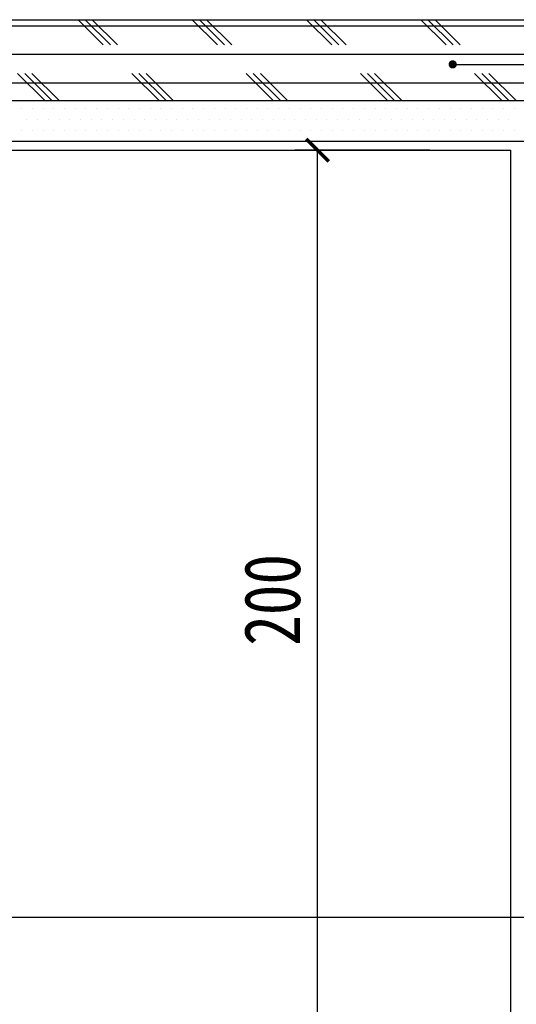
# Model space of a CAD drawing. Header units: millimetres. Extents: x -53 to 3023, y -53 to 2153.
# Tile 50 of 52: x 2154 to 2264, y 1619 to 1838. Entities that reach past the tile are written whole.
import ezdxf

# ---------------------------------------------------------------- set-up
doc = ezdxf.new("R2010")
doc.units = ezdxf.units.MM
doc.header["$LTSCALE"] = 5
doc.layers.get('Defpoints').update_dxf_attribs({"color": 8})
for name, color, linetype in [('A-建筑-拆墙', 251, 'Continuous'), ('E-尺寸标注', 9, 'Continuous'), ('Q-立面-填充', 251, 'Continuous'), ('Q-立面-完成面造型线', 6, 'Continuous'), ('Q-立面-次粗线', 31, 'Continuous')]:
    doc.layers.add(name, color=color, linetype=linetype)
doc.styles.add('CCD_DIM', font='SimSun.ttf', dxfattribs={"width": 0.8})
doc.styles.get("Standard").update_dxf_attribs({"font": 'SimSun.ttf'})
doc.dimstyles.new('1', dxfattribs={"dimscale": 0, "dimtxt": 2.5, "dimasz": 1.5, "dimexe": 1, "dimexo": 0, "dimgap": 0.3, "dimtad": 1, "dimdec": 0, "dimzin": 0, "dimdsep": 46, "dimtxsty": 'Standard', "dimblk": 'ARCHTICK', "dimcen": 0.09, "dimclrd": 8, "dimclre": 8, "dimclrt": 4, "dimadec": 0, "dimazin": 0, "dimtfac": 1, "dimtdec": 0, "dimtix": 1, "dimtofl": 0, "dimtmove": 2, "dimatfit": 3, "dimldrblk": 'DOTSMALL', "dimfxl": 5, "dimfxlon": 1, "dimtolj": 1, "dimtzin": 0, "dimarcsym": 0})
doc.dimstyles.get("Standard").update_dxf_attribs({"dimtxt": 0.18, "dimasz": 0.18, "dimexe": 0.18, "dimexo": 0.0625, "dimgap": 0.09, "dimtad": 0, "dimtih": 1, "dimtoh": 1, "dimdec": 4, "dimzin": 0, "dimdsep": 46, "dimtxsty": 'Standard', "dimcen": 0.09, "dimadec": 0, "dimazin": 0, "dimtfac": 1, "dimtdec": 4, "dimtofl": 0, "dimtmove": 0, "dimatfit": 3, "dimfxl": 1, "dimtolj": 1, "dimtzin": 0, "dimarcsym": 0})

# ---------------------------------------------------------------- blocks, each defined once
blk = doc.blocks.new('_ArchTick')
at = {"color": 0, "linetype": 'ByBlock', "const_width": 0.15}
blk.add_lwpolyline([(-0.5, -0.5), (0.5, 0.5)], dxfattribs=at)
blk = doc.blocks.new('*D138')
at = {"layer": 'Defpoints', "color": 0, "ltscale": 0.1999999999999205, "transparency": 16777216}
for p in [(-534947.6158871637, 505400.218391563), (-534939.0248296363, 505400.218391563), (-534939.0248296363, 505360.218391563)]:
    blk.add_point(p, dxfattribs=at)
at = {"layer": 'E-尺寸标注', "color": 44, "lineweight": -2, "ltscale": 0.1999999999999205, "transparency": 16777216}
for p, q in [((-534942.6158871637, 505400.218391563), (-534948.6158871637, 505400.218391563)), ((-534947.6158871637, 505360.218391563), (-534947.6158871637, 505400.218391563)), ((-534942.6158871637, 505360.218391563), (-534948.6158871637, 505360.218391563))]:
    blk.add_line(p, q, dxfattribs=at)
for p, rotation in [((-534947.6158871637, 505400.218391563), 90), ((-534947.6158871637, 505360.218391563), 270)]:
    blk.add_blockref('_ArchTick', p, dxfattribs=dict(at, rotation=rotation))
at = {"layer": 'E-尺寸标注', "color": 50, "ltscale": 0.1999999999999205, "transparency": 16777216, "insert": (-534949.6158871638, 505380.2183915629), "char_height": 2.5, "attachment_point": 5, "rotation": 90, "style": 'CCD_DIM'}
blk.add_mtext('\\A1;200', dxfattribs=at)
blk = doc.blocks.new('HBA_Leader_Dot')
at = {"color": 0, "linetype": 'ByBlock'}
blk.add_line((-5, 0), (-10, 0), dxfattribs=at)
at = {"color": 0, "linetype": 'ByBlock', "const_width": 5}
blk.add_lwpolyline([(-2.5, 0, 1), (2.5, 0, 1)], format="xyb", close=True, dxfattribs=at)
blk = doc.blocks.new('0')
at = {"layer": 'Q-立面-填充', "ltscale": 0.1999999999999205}
h = blk.add_hatch(dxfattribs=at)
h.set_pattern_fill('CORK', color=256, scale=2, style=0)
h.set_pattern_definition([(0, (-535021.2248296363, 505362.418391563), (0, 1.269999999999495), []), (135, (-535020.5898296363, 505361.783391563), (-2.540001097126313, -2.540001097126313), [1.796051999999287, -1.796051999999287]), (135, (-535020.2723296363, 505361.783391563), (-2.540001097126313, -2.540001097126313), [1.796051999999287, -1.796051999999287]), (135, (-535019.9548296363, 505361.783391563), (-2.540001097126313, -2.540001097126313), [1.796051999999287, -1.796051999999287])])
h.paths.add_polyline_path([(-534984.8248296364, 505366.018391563), (-535019.0248296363, 505366.018391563), (-535021.2248296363, 505366.018391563), (-535021.2248296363, 505362.418391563), (-534984.8248296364, 505362.418391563)])
h.paths.add_polyline_path([(-534929.0248296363, 505406.018391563), (-535021.2248296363, 505406.018391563), (-535021.2248296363, 505402.418391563), (-534929.0248296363, 505402.4183915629)])
h.paths.add_polyline_path([(-534929.0248296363, 505366.018391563), (-534936.8248296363, 505366.018391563), (-534936.8248296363, 505362.418391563), (-534929.0248296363, 505362.418391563)])
at = {"layer": 'Q-立面-完成面造型线', "ltscale": 0.1999999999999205}
for p in [(-535019.0248296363, 505400.218391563, 1.378868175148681), (-534939.0248296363, 505360.218391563, 1.378868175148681)]:
    blk.add_line(p, (-534939.0248296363, 505400.218391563, 1.378868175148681), dxfattribs=at)
at = {"layer": 'Q-立面-次粗线', "ltscale": 0.1999999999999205}
for p, q in [((-535024.8248296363, 505406.018391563, 1.378868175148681), (-534929.0248296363, 505406.018391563, 1.378868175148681)), ((-535021.2248296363, 505402.418391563, 1.378868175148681), (-534929.0248296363, 505402.418391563, 1.378868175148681)), ((-534960.7694150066, 505402.0521415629, 1.378868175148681), (-534960.7694150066, 505402.0521415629, 1.378868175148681)), ((-534960.2931650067, 505402.0521415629, 1.378868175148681), (-534960.2931650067, 505402.0521415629, 1.378868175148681)), ((-534959.8169150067, 505402.0521415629, 1.378868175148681), (-534959.8169150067, 505402.0521415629, 1.378868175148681)), ((-534959.3406650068, 505402.0521415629, 1.378868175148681), (-534959.3406650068, 505402.0521415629, 1.378868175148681)), ((-534958.8644150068, 505402.0521415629, 1.378868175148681), (-534958.8644150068, 505402.0521415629, 1.378868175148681)), ((-534958.3881650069, 505402.0521415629, 1.378868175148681), (-534958.3881650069, 505402.0521415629, 1.378868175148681)), ((-534957.9119150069, 505402.0521415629, 1.378868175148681), (-534957.9119150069, 505402.0521415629, 1.378868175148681)), ((-534957.435665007, 505402.0521415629, 1.378868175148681), (-534957.435665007, 505402.0521415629, 1.378868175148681)), ((-534956.959415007, 505402.0521415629, 1.378868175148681), (-534956.959415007, 505402.0521415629, 1.378868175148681)), ((-534956.4831650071, 505402.0521415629, 1.378868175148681), (-534956.4831650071, 505402.0521415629, 1.378868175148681)), ((-534956.0069150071, 505402.0521415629, 1.378868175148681), (-534956.0069150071, 505402.0521415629, 1.378868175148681)), ((-534955.5306650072, 505402.0521415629, 1.378868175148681), (-534955.5306650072, 505402.0521415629, 1.378868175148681)), ((-534955.0544150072, 505402.0521415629, 1.378868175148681), (-534955.0544150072, 505402.0521415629, 1.378868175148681)), ((-534954.5781650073, 505402.0521415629, 1.378868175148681), (-534954.5781650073, 505402.0521415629, 1.378868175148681)), ((-534954.1019150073, 505402.0521415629, 1.378868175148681), (-534954.1019150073, 505402.0521415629, 1.378868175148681)), ((-534953.6256650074, 505402.0521415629, 1.378868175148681), (-534953.6256650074, 505402.0521415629, 1.378868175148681)), ((-534953.1494150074, 505402.0521415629, 1.378868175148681), (-534953.1494150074, 505402.0521415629, 1.378868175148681)), ((-534952.6731650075, 505402.0521415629, 1.378868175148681), (-534952.6731650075, 505402.0521415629, 1.378868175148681)), ((-534952.1969150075, 505402.0521415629, 1.378868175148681), (-534952.1969150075, 505402.0521415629, 1.378868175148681)), ((-534951.7206650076, 505402.0521415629, 1.378868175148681), (-534951.7206650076, 505402.0521415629, 1.378868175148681)), ((-534951.2444150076, 505402.0521415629, 1.378868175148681), (-534951.2444150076, 505402.0521415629, 1.378868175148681)), ((-534950.7681650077, 505402.0521415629, 1.378868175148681), (-534950.7681650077, 505402.0521415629, 1.378868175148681)), ((-534950.2919150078, 505402.0521415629, 1.378868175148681), (-534950.2919150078, 505402.0521415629, 1.378868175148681)), ((-534949.8156650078, 505402.0521415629, 1.378868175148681), (-534949.8156650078, 505402.0521415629, 1.378868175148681)), ((-534949.3394150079, 505402.0521415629, 1.378868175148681), (-534949.3394150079, 505402.0521415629, 1.378868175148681)), ((-534948.8631650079, 505402.0521415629, 1.378868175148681), (-534948.8631650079, 505402.0521415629, 1.378868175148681)), ((-534948.386915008, 505402.0521415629, 1.378868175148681), (-534948.386915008, 505402.0521415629, 1.378868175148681)), ((-534947.910665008, 505402.0521415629, 1.378868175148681), (-534947.910665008, 505402.0521415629, 1.378868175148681)), ((-534947.434415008, 505402.0521415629, 1.378868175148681), (-534947.434415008, 505402.0521415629, 1.378868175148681)), ((-534946.9581650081, 505402.0521415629, 1.378868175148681), (-534946.9581650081, 505402.0521415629, 1.378868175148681)), ((-534946.4819150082, 505402.0521415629, 1.378868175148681), (-534946.4819150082, 505402.0521415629, 1.378868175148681)), ((-534946.0056650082, 505402.0521415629, 1.378868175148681), (-534946.0056650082, 505402.0521415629, 1.378868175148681)), ((-534945.5294150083, 505402.0521415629, 1.378868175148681), (-534945.5294150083, 505402.0521415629, 1.378868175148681)), ((-534945.0531650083, 505402.0521415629, 1.378868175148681), (-534945.0531650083, 505402.0521415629, 1.378868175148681)), ((-534944.5769150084, 505402.0521415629, 1.378868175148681), (-534944.5769150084, 505402.0521415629, 1.378868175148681)), ((-534944.1006650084, 505402.0521415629, 1.378868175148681), (-534944.1006650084, 505402.0521415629, 1.378868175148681)), ((-534943.6244150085, 505402.0521415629, 1.378868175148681), (-534943.6244150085, 505402.0521415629, 1.378868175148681)), ((-534943.1481650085, 505402.0521415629, 1.378868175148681), (-534943.1481650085, 505402.0521415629, 1.378868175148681)), ((-534942.6719150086, 505402.0521415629, 1.378868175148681), (-534942.6719150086, 505402.0521415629, 1.378868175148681)), ((-534942.1956650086, 505402.0521415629, 1.378868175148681), (-534942.1956650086, 505402.0521415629, 1.378868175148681)), ((-534941.7194150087, 505402.0521415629, 1.378868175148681), (-534941.7194150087, 505402.0521415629, 1.378868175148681)), ((-534941.2431650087, 505402.0521415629, 1.378868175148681), (-534941.2431650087, 505402.0521415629, 1.378868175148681)), ((-534940.7669150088, 505402.0521415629, 1.378868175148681), (-534940.7669150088, 505402.0521415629, 1.378868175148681)), ((-534940.2906650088, 505402.0521415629, 1.378868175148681), (-534940.2906650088, 505402.0521415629, 1.378868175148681)), ((-534939.8144150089, 505402.0521415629, 1.378868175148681), (-534939.8144150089, 505402.0521415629, 1.378868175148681)), ((-534939.3381650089, 505402.0521415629, 1.378868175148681), (-534939.3381650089, 505402.0521415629, 1.378868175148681)), ((-534938.861915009, 505402.0521415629, 1.378868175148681), (-534938.861915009, 505402.0521415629, 1.378868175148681)), ((-534960.5312900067, 505401.5758915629, 1.378868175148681), (-534960.5312900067, 505401.5758915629, 1.378868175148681)), ((-534960.0550400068, 505401.5758915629, 1.378868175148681), (-534960.0550400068, 505401.5758915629, 1.378868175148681)), ((-534959.5787900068, 505401.5758915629, 1.378868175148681), (-534959.5787900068, 505401.5758915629, 1.378868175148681)), ((-534959.1025400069, 505401.5758915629, 1.378868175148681), (-534959.1025400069, 505401.5758915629, 1.378868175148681)), ((-534958.6262900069, 505401.5758915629, 1.378868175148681), (-534958.6262900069, 505401.5758915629, 1.378868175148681)), ((-534958.150040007, 505401.5758915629, 1.378868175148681), (-534958.150040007, 505401.5758915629, 1.378868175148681)), ((-534957.673790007, 505401.5758915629, 1.378868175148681), (-534957.673790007, 505401.5758915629, 1.378868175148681)), ((-534957.1975400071, 505401.5758915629, 1.378868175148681), (-534957.1975400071, 505401.5758915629, 1.378868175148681)), ((-534956.7212900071, 505401.5758915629, 1.378868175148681), (-534956.7212900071, 505401.5758915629, 1.378868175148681)), ((-534956.2450400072, 505401.5758915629, 1.378868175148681), (-534956.2450400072, 505401.5758915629, 1.378868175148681)), ((-534955.7687900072, 505401.5758915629, 1.378868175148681), (-534955.7687900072, 505401.5758915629, 1.378868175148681)), ((-534955.2925400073, 505401.5758915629, 1.378868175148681), (-534955.2925400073, 505401.5758915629, 1.378868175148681)), ((-534954.8162900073, 505401.5758915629, 1.378868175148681), (-534954.8162900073, 505401.5758915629, 1.378868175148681)), ((-534954.3400400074, 505401.5758915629, 1.378868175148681), (-534954.3400400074, 505401.5758915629, 1.378868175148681)), ((-534953.8637900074, 505401.5758915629, 1.378868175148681), (-534953.8637900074, 505401.5758915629, 1.378868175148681)), ((-534953.3875400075, 505401.5758915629, 1.378868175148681), (-534953.3875400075, 505401.5758915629, 1.378868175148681)), ((-534952.9112900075, 505401.5758915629, 1.378868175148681), (-534952.9112900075, 505401.5758915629, 1.378868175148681)), ((-534952.4350400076, 505401.5758915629, 1.378868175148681), (-534952.4350400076, 505401.5758915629, 1.378868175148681)), ((-534951.9587900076, 505401.5758915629, 1.378868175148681), (-534951.9587900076, 505401.5758915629, 1.378868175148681)), ((-534951.4825400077, 505401.5758915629, 1.378868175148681), (-534951.4825400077, 505401.5758915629, 1.378868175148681)), ((-534951.0062900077, 505401.5758915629, 1.378868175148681), (-534951.0062900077, 505401.5758915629, 1.378868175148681)), ((-534950.5300400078, 505401.5758915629, 1.378868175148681), (-534950.5300400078, 505401.5758915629, 1.378868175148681)), ((-534950.0537900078, 505401.5758915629, 1.378868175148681), (-534950.0537900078, 505401.5758915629, 1.378868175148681)), ((-534949.5775400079, 505401.5758915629, 1.378868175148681), (-534949.5775400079, 505401.5758915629, 1.378868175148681)), ((-534949.1012900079, 505401.5758915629, 1.378868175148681), (-534949.1012900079, 505401.5758915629, 1.378868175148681)), ((-534948.625040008, 505401.5758915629, 1.378868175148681), (-534948.625040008, 505401.5758915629, 1.378868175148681)), ((-534948.148790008, 505401.5758915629, 1.378868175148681), (-534948.148790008, 505401.5758915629, 1.378868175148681)), ((-534947.6725400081, 505401.5758915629, 1.378868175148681), (-534947.6725400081, 505401.5758915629, 1.378868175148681)), ((-534947.1962900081, 505401.5758915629, 1.378868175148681), (-534947.1962900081, 505401.5758915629, 1.378868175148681)), ((-534946.7200400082, 505401.5758915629, 1.378868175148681), (-534946.7200400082, 505401.5758915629, 1.378868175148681)), ((-534946.2437900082, 505401.5758915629, 1.378868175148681), (-534946.2437900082, 505401.5758915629, 1.378868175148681)), ((-534945.7675400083, 505401.5758915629, 1.378868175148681), (-534945.7675400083, 505401.5758915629, 1.378868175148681)), ((-534945.2912900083, 505401.5758915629, 1.378868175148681), (-534945.2912900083, 505401.5758915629, 1.378868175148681)), ((-534944.8150400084, 505401.5758915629, 1.378868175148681), (-534944.8150400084, 505401.5758915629, 1.378868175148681)), ((-534944.3387900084, 505401.5758915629, 1.378868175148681), (-534944.3387900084, 505401.5758915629, 1.378868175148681)), ((-534943.8625400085, 505401.5758915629, 1.378868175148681), (-534943.8625400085, 505401.5758915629, 1.378868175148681)), ((-534943.3862900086, 505401.5758915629, 1.378868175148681), (-534943.3862900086, 505401.5758915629, 1.378868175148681)), ((-534942.9100400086, 505401.5758915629, 1.378868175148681), (-534942.9100400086, 505401.5758915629, 1.378868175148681)), ((-534942.4337900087, 505401.5758915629, 1.378868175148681), (-534942.4337900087, 505401.5758915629, 1.378868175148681)), ((-534941.9575400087, 505401.5758915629, 1.378868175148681), (-534941.9575400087, 505401.5758915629, 1.378868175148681)), ((-534941.4812900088, 505401.5758915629, 1.378868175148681), (-534941.4812900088, 505401.5758915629, 1.378868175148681)), ((-534941.0050400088, 505401.5758915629, 1.378868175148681), (-534941.0050400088, 505401.5758915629, 1.378868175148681)), ((-534940.5287900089, 505401.5758915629, 1.378868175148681), (-534940.5287900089, 505401.5758915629, 1.378868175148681)), ((-534940.0525400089, 505401.5758915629, 1.378868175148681), (-534940.0525400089, 505401.5758915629, 1.378868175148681)), ((-534939.576290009, 505401.5758915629, 1.378868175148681), (-534939.576290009, 505401.5758915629, 1.378868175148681)), ((-534939.100040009, 505401.5758915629, 1.378868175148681), (-534939.100040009, 505401.5758915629, 1.378868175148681)), ((-534960.7694150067, 505401.099641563, 1.378868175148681), (-534960.7694150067, 505401.099641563, 1.378868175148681)), ((-534960.2931650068, 505401.099641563, 1.378868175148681), (-534960.2931650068, 505401.099641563, 1.378868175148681)), ((-534959.8169150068, 505401.099641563, 1.378868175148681), (-534959.8169150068, 505401.099641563, 1.378868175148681)), ((-534959.3406650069, 505401.099641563, 1.378868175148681), (-534959.3406650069, 505401.099641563, 1.378868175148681)), ((-534958.864415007, 505401.099641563, 1.378868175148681), (-534958.864415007, 505401.099641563, 1.378868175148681)), ((-534958.388165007, 505401.099641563, 1.378868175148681), (-534958.388165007, 505401.099641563, 1.378868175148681)), ((-534957.911915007, 505401.099641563, 1.378868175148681), (-534957.911915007, 505401.099641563, 1.378868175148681)), ((-534957.4356650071, 505401.099641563, 1.378868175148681), (-534957.4356650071, 505401.099641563, 1.378868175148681)), ((-534956.9594150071, 505401.099641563, 1.378868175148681), (-534956.9594150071, 505401.099641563, 1.378868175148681)), ((-534956.4831650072, 505401.099641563, 1.378868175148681), (-534956.4831650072, 505401.099641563, 1.378868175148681)), ((-534956.0069150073, 505401.099641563, 1.378868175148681), (-534956.0069150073, 505401.099641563, 1.378868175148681)), ((-534955.5306650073, 505401.099641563, 1.378868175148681), (-534955.5306650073, 505401.099641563, 1.378868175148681)), ((-534955.0544150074, 505401.099641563, 1.378868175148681), (-534955.0544150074, 505401.099641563, 1.378868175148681)), ((-534954.5781650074, 505401.099641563, 1.378868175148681), (-534954.5781650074, 505401.099641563, 1.378868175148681)), ((-534954.1019150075, 505401.099641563, 1.378868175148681), (-534954.1019150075, 505401.099641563, 1.378868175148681)), ((-534953.6256650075, 505401.099641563, 1.378868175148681), (-534953.6256650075, 505401.099641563, 1.378868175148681)), ((-534953.1494150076, 505401.099641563, 1.378868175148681), (-534953.1494150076, 505401.099641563, 1.378868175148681)), ((-534952.6731650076, 505401.099641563, 1.378868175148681), (-534952.6731650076, 505401.099641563, 1.378868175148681)), ((-534952.1969150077, 505401.099641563, 1.378868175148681), (-534952.1969150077, 505401.099641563, 1.378868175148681)), ((-534951.7206650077, 505401.099641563, 1.378868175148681), (-534951.7206650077, 505401.099641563, 1.378868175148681)), ((-534951.2444150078, 505401.099641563, 1.378868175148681), (-534951.2444150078, 505401.099641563, 1.378868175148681)), ((-534950.7681650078, 505401.099641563, 1.378868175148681), (-534950.7681650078, 505401.099641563, 1.378868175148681)), ((-534950.2919150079, 505401.099641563, 1.378868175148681), (-534950.2919150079, 505401.099641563, 1.378868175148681)), ((-534949.8156650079, 505401.099641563, 1.378868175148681), (-534949.8156650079, 505401.099641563, 1.378868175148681)), ((-534949.339415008, 505401.099641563, 1.378868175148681), (-534949.339415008, 505401.099641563, 1.378868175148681)), ((-534948.863165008, 505401.099641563, 1.378868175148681), (-534948.863165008, 505401.099641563, 1.378868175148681)), ((-534948.3869150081, 505401.099641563, 1.378868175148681), (-534948.3869150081, 505401.099641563, 1.378868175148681)), ((-534947.9106650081, 505401.099641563, 1.378868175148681), (-534947.9106650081, 505401.099641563, 1.378868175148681)), ((-534947.4344150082, 505401.099641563, 1.378868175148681), (-534947.4344150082, 505401.099641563, 1.378868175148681)), ((-534946.9581650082, 505401.099641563, 1.378868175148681), (-534946.9581650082, 505401.099641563, 1.378868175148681)), ((-534946.4819150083, 505401.099641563, 1.378868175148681), (-534946.4819150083, 505401.099641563, 1.378868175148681)), ((-534946.0056650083, 505401.099641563, 1.378868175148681), (-534946.0056650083, 505401.099641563, 1.378868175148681)), ((-534945.5294150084, 505401.099641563, 1.378868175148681), (-534945.5294150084, 505401.099641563, 1.378868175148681)), ((-534945.0531650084, 505401.099641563, 1.378868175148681), (-534945.0531650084, 505401.099641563, 1.378868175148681)), ((-534944.5769150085, 505401.099641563, 1.378868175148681), (-534944.5769150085, 505401.099641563, 1.378868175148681)), ((-534944.1006650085, 505401.099641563, 1.378868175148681), (-534944.1006650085, 505401.099641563, 1.378868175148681)), ((-534943.6244150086, 505401.099641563, 1.378868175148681), (-534943.6244150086, 505401.099641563, 1.378868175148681)), ((-534943.1481650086, 505401.099641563, 1.378868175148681), (-534943.1481650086, 505401.099641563, 1.378868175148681)), ((-534942.6719150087, 505401.099641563, 1.378868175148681), (-534942.6719150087, 505401.099641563, 1.378868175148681)), ((-534942.1956650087, 505401.099641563, 1.378868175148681), (-534942.1956650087, 505401.099641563, 1.378868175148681)), ((-534941.7194150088, 505401.099641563, 1.378868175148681), (-534941.7194150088, 505401.099641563, 1.378868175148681)), ((-534941.2431650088, 505401.099641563, 1.378868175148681), (-534941.2431650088, 505401.099641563, 1.378868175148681)), ((-534940.7669150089, 505401.099641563, 1.378868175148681), (-534940.7669150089, 505401.099641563, 1.378868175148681)), ((-534940.290665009, 505401.099641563, 1.378868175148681), (-534940.290665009, 505401.099641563, 1.378868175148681)), ((-534939.814415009, 505401.099641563, 1.378868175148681), (-534939.814415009, 505401.099641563, 1.378868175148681)), ((-534939.338165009, 505401.099641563, 1.378868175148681), (-534939.338165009, 505401.099641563, 1.378868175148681)), ((-534938.8619150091, 505401.099641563, 1.378868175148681), (-534938.8619150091, 505401.099641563, 1.378868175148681)), ((-535019.4248296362, 505400.618391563, 1.378868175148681), (-534936.8248296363, 505400.618391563, 1.378868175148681)), ((-534960.5312900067, 505400.623391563, 1.378868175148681), (-534960.5312900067, 505400.623391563, 1.378868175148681)), ((-534960.0550400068, 505400.623391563, 1.378868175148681), (-534960.0550400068, 505400.623391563, 1.378868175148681)), ((-534959.5787900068, 505400.623391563, 1.378868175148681), (-534959.5787900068, 505400.623391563, 1.378868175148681)), ((-534959.1025400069, 505400.623391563, 1.378868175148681), (-534959.1025400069, 505400.623391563, 1.378868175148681)), ((-534958.6262900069, 505400.623391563, 1.378868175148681), (-534958.6262900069, 505400.623391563, 1.378868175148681)), ((-534958.150040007, 505400.623391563, 1.378868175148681), (-534958.150040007, 505400.623391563, 1.378868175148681)), ((-534957.673790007, 505400.623391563, 1.378868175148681), (-534957.673790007, 505400.623391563, 1.378868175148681)), ((-534957.1975400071, 505400.623391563, 1.378868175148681), (-534957.1975400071, 505400.623391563, 1.378868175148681)), ((-534956.7212900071, 505400.623391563, 1.378868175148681), (-534956.7212900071, 505400.623391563, 1.378868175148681)), ((-534956.2450400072, 505400.623391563, 1.378868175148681), (-534956.2450400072, 505400.623391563, 1.378868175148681)), ((-534955.7687900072, 505400.623391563, 1.378868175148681), (-534955.7687900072, 505400.623391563, 1.378868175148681)), ((-534955.2925400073, 505400.623391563, 1.378868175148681), (-534955.2925400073, 505400.623391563, 1.378868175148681)), ((-534954.8162900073, 505400.623391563, 1.378868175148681), (-534954.8162900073, 505400.623391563, 1.378868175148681)), ((-534954.3400400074, 505400.623391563, 1.378868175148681), (-534954.3400400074, 505400.623391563, 1.378868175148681)), ((-534953.8637900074, 505400.623391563, 1.378868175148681), (-534953.8637900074, 505400.623391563, 1.378868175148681)), ((-534953.3875400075, 505400.623391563, 1.378868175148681), (-534953.3875400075, 505400.623391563, 1.378868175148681)), ((-534952.9112900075, 505400.623391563, 1.378868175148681), (-534952.9112900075, 505400.623391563, 1.378868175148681)), ((-534952.4350400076, 505400.623391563, 1.378868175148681), (-534952.4350400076, 505400.623391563, 1.378868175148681)), ((-534951.9587900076, 505400.623391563, 1.378868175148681), (-534951.9587900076, 505400.623391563, 1.378868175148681)), ((-534951.4825400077, 505400.623391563, 1.378868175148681), (-534951.4825400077, 505400.623391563, 1.378868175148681)), ((-534951.0062900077, 505400.623391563, 1.378868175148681), (-534951.0062900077, 505400.623391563, 1.378868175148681)), ((-534950.5300400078, 505400.623391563, 1.378868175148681), (-534950.5300400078, 505400.623391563, 1.378868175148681)), ((-534950.0537900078, 505400.623391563, 1.378868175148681), (-534950.0537900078, 505400.623391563, 1.378868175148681)), ((-534949.5775400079, 505400.623391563, 1.378868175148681), (-534949.5775400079, 505400.623391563, 1.378868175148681)), ((-534949.1012900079, 505400.623391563, 1.378868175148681), (-534949.1012900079, 505400.623391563, 1.378868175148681)), ((-534948.625040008, 505400.623391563, 1.378868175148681), (-534948.625040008, 505400.623391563, 1.378868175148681)), ((-534948.148790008, 505400.623391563, 1.378868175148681), (-534948.148790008, 505400.623391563, 1.378868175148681)), ((-534947.6725400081, 505400.623391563, 1.378868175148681), (-534947.6725400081, 505400.623391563, 1.378868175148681)), ((-534947.1962900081, 505400.623391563, 1.378868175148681), (-534947.1962900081, 505400.623391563, 1.378868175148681)), ((-534946.7200400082, 505400.623391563, 1.378868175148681), (-534946.7200400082, 505400.623391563, 1.378868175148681)), ((-534946.2437900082, 505400.623391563, 1.378868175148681), (-534946.2437900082, 505400.623391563, 1.378868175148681)), ((-534945.7675400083, 505400.623391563, 1.378868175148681), (-534945.7675400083, 505400.623391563, 1.378868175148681)), ((-534945.2912900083, 505400.623391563, 1.378868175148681), (-534945.2912900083, 505400.623391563, 1.378868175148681)), ((-534944.8150400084, 505400.623391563, 1.378868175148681), (-534944.8150400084, 505400.623391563, 1.378868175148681)), ((-534944.3387900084, 505400.623391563, 1.378868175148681), (-534944.3387900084, 505400.623391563, 1.378868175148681)), ((-534943.8625400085, 505400.623391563, 1.378868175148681), (-534943.8625400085, 505400.623391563, 1.378868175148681)), ((-534943.3862900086, 505400.623391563, 1.378868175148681), (-534943.3862900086, 505400.623391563, 1.378868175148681)), ((-534942.9100400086, 505400.623391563, 1.378868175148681), (-534942.9100400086, 505400.623391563, 1.378868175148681)), ((-534942.4337900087, 505400.623391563, 1.378868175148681), (-534942.4337900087, 505400.623391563, 1.378868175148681)), ((-534941.9575400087, 505400.623391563, 1.378868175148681), (-534941.9575400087, 505400.623391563, 1.378868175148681)), ((-534941.4812900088, 505400.623391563, 1.378868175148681), (-534941.4812900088, 505400.623391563, 1.378868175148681)), ((-534941.0050400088, 505400.623391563, 1.378868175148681), (-534941.0050400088, 505400.623391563, 1.378868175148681)), ((-534940.5287900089, 505400.623391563, 1.378868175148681), (-534940.5287900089, 505400.623391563, 1.378868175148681)), ((-534940.0525400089, 505400.623391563, 1.378868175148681), (-534940.0525400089, 505400.623391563, 1.378868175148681)), ((-534939.576290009, 505400.623391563, 1.378868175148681), (-534939.576290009, 505400.623391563, 1.378868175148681)), ((-534939.100040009, 505400.623391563, 1.378868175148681), (-534939.100040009, 505400.623391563, 1.378868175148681))]:
    blk.add_line(p, q, dxfattribs=at)
at = {"layer": 'E-尺寸标注', "ltscale": 0.1999999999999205}
dim = blk.add_linear_dim(base=(-534947.6158871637, 505400.218391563, 1.378868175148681), p1=(-534939.0248296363, 505360.218391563, 1.378868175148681), p2=(-534939.0248296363, 505400.218391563, 1.378868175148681), angle=90, dimstyle='Standard', override={"dimscale": 0.9999999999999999, "dimtxt": 2.5, "dimasz": 1, "dimexe": 1, "dimexo": 1, "dimgap": 0.75, "dimtad": 1, "dimtih": 0, "dimtoh": 0, "dimdec": 0, "dimlfac": 5.000000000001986, "dimrnd": 0.004999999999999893, "dimtxsty": 'CCD_DIM', "dimblk": 'ArchTick', "dimcen": 0.13, "dimclrd": 44, "dimclre": 44, "dimclrt": 50, "dimtdec": 0, "dimtix": 1, "dimtofl": 1, "dimtmove": 2, "dimldrblk": 'HBA_Leader_Dot', "dimfxl": 5, "dimfxlon": 1, "dimtvp": 1}, dxfattribs=at)
dim.commit()
dim.dimension.update_dxf_attribs({"geometry": '*D138', "text_midpoint": (-534949.6158871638, 505380.2183915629, 1.378868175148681)})
at = {"layer": 'A-建筑-拆墙'}
for points in [[(-534941.6027328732, 505404.0316250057), (-534874.6134120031, 505404.0316250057)], [(-534978.9833384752, 505366.1151037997), (-534884.8523441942, 505366.1151037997)]]:
    blk.add_leader(points, dimstyle='1', override={"dimscale": 0.4876327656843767, "dimasz": 0.75, "dimtad": 0, "dimldrblk": 'Dot'}, dxfattribs=at)

msp = doc.modelspace()

# ---------------------------------------------------------------- block references
at = {"xscale": 5, "yscale": 5, "zscale": 5}
msp.add_blockref('0', (2676958.211271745, -2525192.548285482), dxfattribs=at)

doc.saveas('drawing.dxf')
